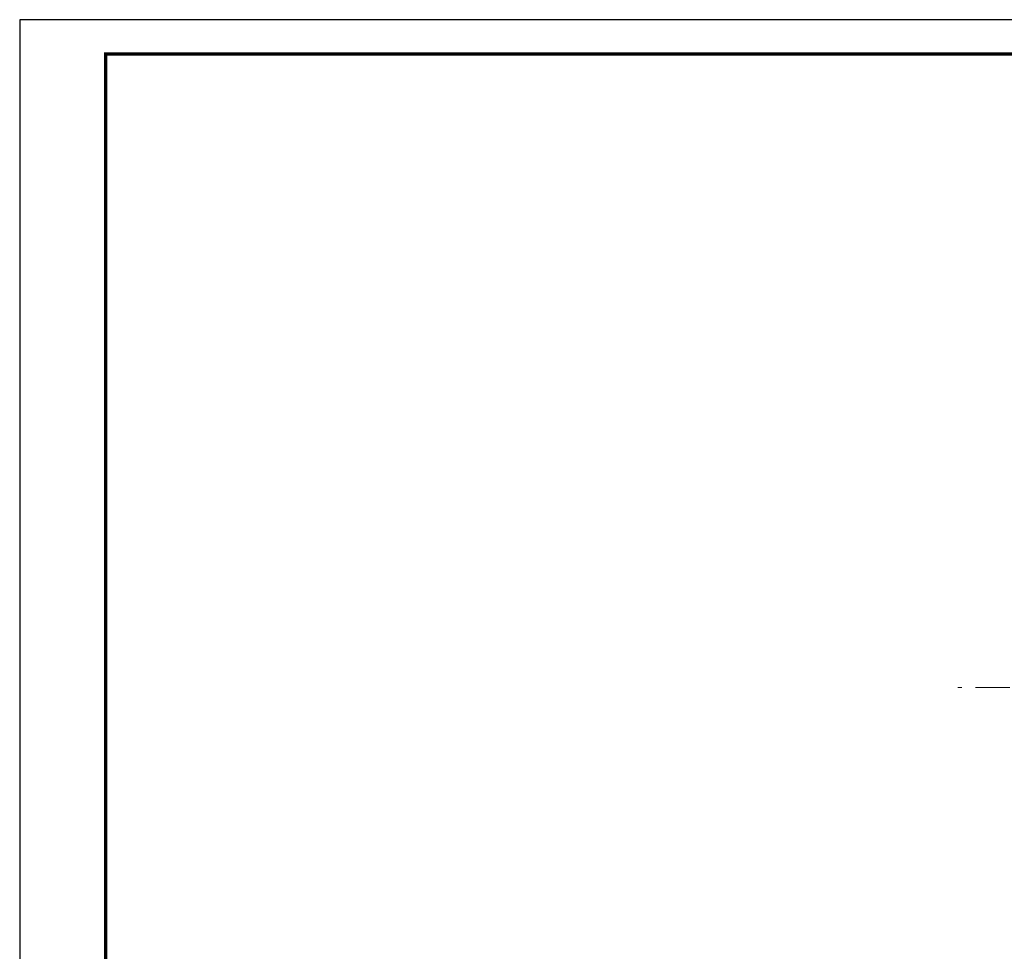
# Model space of a CAD drawing. Extents: x 447288 to 563800, y -194684 to 241749.
# Tile 47 of 91: x 462373 to 469539, y -127217 to -120434. Entities that reach past the tile are written whole.
import ezdxf

# ---------------------------------------------------------------- set-up
doc = ezdxf.new("R2010")
doc.units = 0
doc.header["$LTSCALE"] = 1000
doc.linetypes.add('DASH', pattern=[0.35, 0.25, -0.1])
doc.layers.add('A-ASIS', color=115, linetype='DASH', lineweight=0, plot=False)
doc.layers.add('PUB_TITLE', color=4, linetype='Continuous')

msp = doc.modelspace()

# ---------------------------------------------------------------- linework, layer by layer
at = {"layer": 'A-ASIS'}
msp.add_lwpolyline([(477279.6147918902, -125295.1718403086), (469200.5607529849, -125295.1718349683)], dxfattribs=at)
at = {"layer": 'PUB_TITLE'}
msp.add_lwpolyline([(462373.1543495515, -135283.7049119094), (483398.1543495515, -135283.7049119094), (483398.1543495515, -120433.7049119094), (462373.1543495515, -120433.7049119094)], close=True, dxfattribs=at)
at = {"layer": 'PUB_TITLE', "const_width": 25}
msp.add_lwpolyline([(462998.1543495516, -135033.7049119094), (483148.1543495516, -135033.7049119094), (483148.1543495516, -120683.7049119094), (462998.1543495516, -120683.7049119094)], close=True, dxfattribs=at)

doc.saveas('drawing.dxf')
